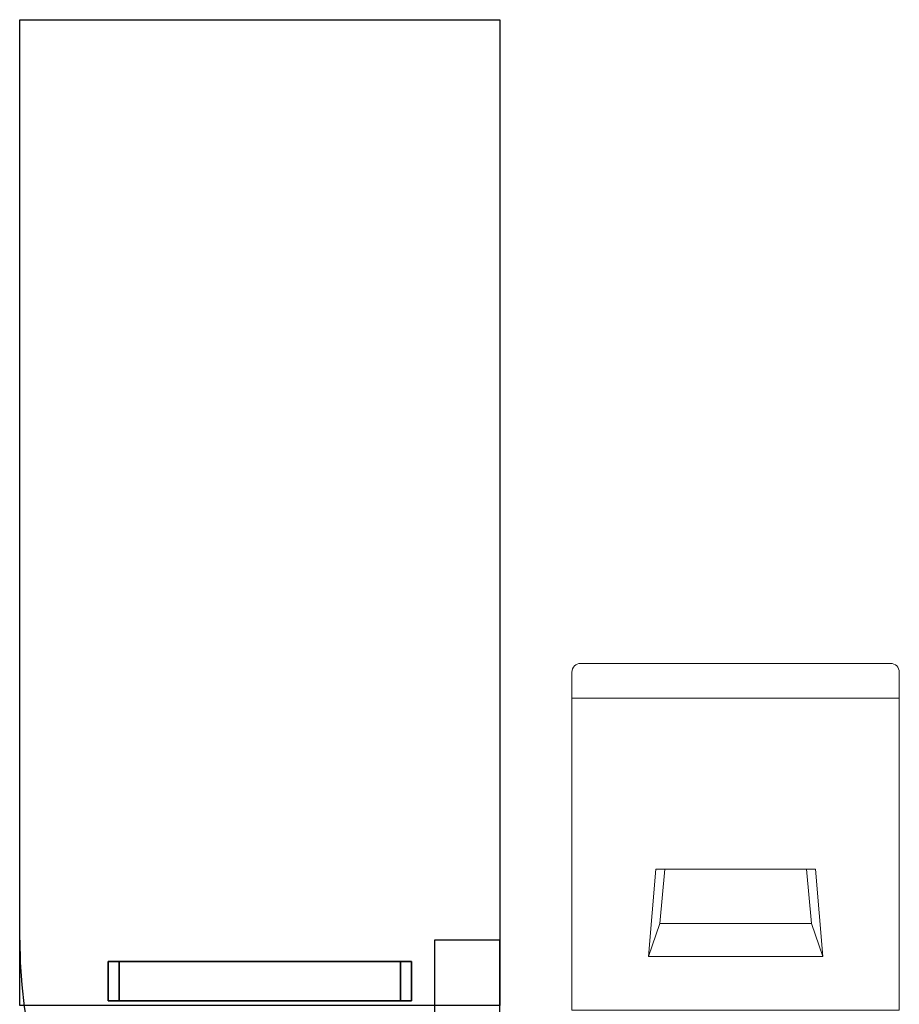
# Model space of a CAD drawing. Header units: millimetres. Extents: x -59761 to 112741, y -57975 to 46221.
# Tile 116 of 132: x 2089 to 2492, y -981 to -530. Entities that reach past the tile are written whole.
import ezdxf

# ---------------------------------------------------------------- set-up
doc = ezdxf.new("R2010")
doc.units = ezdxf.units.MM
for name, color, linetype in [('Door', 1, 'Continuous'), ('Equip2D', 250, 'Continuous'), ('Equip3D', 7, 'Continuous'), ('EquipAnnot', 5, 'Continuous')]:
    doc.layers.add(name, color=color, linetype=linetype)
doc.styles.add('GOST прямой', font='isocpeur.ttf', dxfattribs={"height": 2.5})

# ---------------------------------------------------------------- blocks, each defined once
blk = doc.blocks.new('A$Cf4d6492d')
at = {"color": 0, "linetype": 'Continuous', "lineweight": 0}
for p, q in [((-1.17, 150), (-0.12, 150)), ((-1.17, 150), (-1.17, 0)), ((-0.12, 150), (141.81, 150)), ((141.81, 0), (141.81, 150)), ((153.81, 150), (141.81, 150)), ((157.81, 4), (157.81, 146)), ((23.37, 114.97), (63.48, 111.59)), ((23.37, 35.03), (23.37, 114.97)), ((23.37, 114.97), (38.61, 109.77)), ((38.61, 40.23), (38.61, 109.77)), ((38.61, 109.77), (63.48, 107.44)), ((63.48, 111.59), (63.48, 38.41)), ((63.48, 42.56), (38.61, 40.23)), ((23.37, 35.03), (38.61, 40.23)), ((63.48, 38.41), (23.37, 35.03)), ((-0.12, 0), (141.81, 0)), ((141.81, 0), (153.81, 0)), ((-0.12, 0), (-1.17, 0))]:
    blk.add_line(p, q, dxfattribs=at)
for centre, start, end in [((153.81, 146), 0, 90), ((153.81, 4), 270, 360)]:
    blk.add_arc(centre, 4, start, end, dxfattribs=at)
blk = doc.blocks.new('Сканер')
at = {"layer": 'Equip2D'}
blk.add_blockref('A$Cf4d6492d', (0, 0), dxfattribs=at)
at = {"layer": 'EquipAnnot', "style": 'GOST прямой', "flags": 1}
for tag, p in [('НАИМЕНОВАНИЕ', (0, 0)), ('ОПИСАНИЕ', (0, -237.5)), ('МОЩНОСТЬ', (0, -475)), ('НАПРЯЖЕНИЕ', (0, -712.5))]:
    blk.add_attdef(tag, p, '', height=125, dxfattribs=at)
at = {"layer": 'EquipAnnot', "style": 'GOST прямой'}
blk.add_attdef('НОМЕР', (-66.91, 82.82), '', height=2.5, dxfattribs=at)
blk = doc.blocks.new('ICEBOX BR9CN')
at = {"layer": 'Door'}
blk.add_lwpolyline([(220, -422), (190, -422), (190, -642), (220, -642)], close=True, dxfattribs=at)
blk.add_arc((222.37, -422), 222.37, 180, 261.6302, dxfattribs=at)
at = {"layer": 'Equip2D'}
blk.add_lwpolyline([(0, 0), (220, 0), (220, -452), (0, -452)], close=True, dxfattribs=at)
at = {"layer": 'Equip3D', "color": 4}
for p, q in [((40.5, -431.82, 1175.5), (40.5, -449.82, 1175.5)), ((40.5, -449.82, 940.5), (40.5, -431.82, 940.5)), ((40.5, -431.82, 940.5), (40.5, -431.82, 1175.5)), ((45.5, -431.82, 935.5), (45.5, -449.82, 935.5)), ((174.5, -431.82, 935.5), (45.5, -431.82, 935.5)), ((45.5, -449.82, 1180.5), (45.5, -431.82, 1180.5)), ((45.5, -431.82, 1180.5), (174.5, -431.82, 1180.5)), ((174.5, -431.82, 1180.5), (174.5, -449.82, 1180.5)), ((174.5, -449.82, 935.5), (174.5, -431.82, 935.5)), ((179.5, -449.82, 1175.5), (179.5, -431.82, 1175.5)), ((179.5, -431.82, 940.5), (179.5, -449.82, 940.5)), ((179.5, -431.82, 1175.5), (179.5, -431.82, 940.5)), ((40.5, -449.82, 1175.5), (40.5, -449.82, 940.5)), ((174.5, -449.82, 1180.5), (45.5, -449.82, 1180.5)), ((45.5, -449.82, 935.5), (174.5, -449.82, 935.5)), ((179.5, -449.82, 940.5), (179.5, -449.82, 1175.5))]:
    blk.add_line(p, q, dxfattribs=at)
at = {"layer": 'Equip3D', "color": 4, "extrusion": (0, -1, 0)}
for p, q in [((73.25, -449.82, 992.62), (146.75, -449.82, 1123.38)), ((85.5, -449.82, 1044.41), (122.25, -449.82, 1109.79)), ((97.75, -449.82, 1006.21), (134.5, -449.82, 1071.59))]:
    blk.add_line(p, q, dxfattribs=at)
for centre, start, end in [((45.5, 1175.5, 431.82), 90, 180), ((45.5, 940.5, 431.82), 180, 270), ((174.5, 1175.5, 431.82), 0, 90), ((174.5, 940.5, 431.82), 270, 0)]:
    blk.add_arc(centre, 5, start, end, dxfattribs=at)
at = {"layer": 'Equip3D', "color": 4, "extrusion": (0, 1, 0)}
for centre, start, end in [((-45.5, 1175.5, -449.82), 0, 90), ((-45.5, 940.5, -449.82), 270, 0), ((-174.5, 1175.5, -449.82), 90, 180), ((-174.5, 940.5, -449.82), 180, 270)]:
    blk.add_arc(centre, 5, start, end, dxfattribs=at)
at = {"layer": 'EquipAnnot', "style": 'GOST прямой', "flags": 1}
for tag, p in [('НАИМЕНОВАНИЕ', (0, 0)), ('ОПИСАНИЕ', (0, -4.75)), ('РАЗМЕРЫ', (0, -9.5)), ('МОЩНОСТЬ', (0, -14.25)), ('НАПРЯЖЕНИЕ', (0, -19))]:
    blk.add_attdef(tag, p, '', height=2.5, dxfattribs=at)
at = {"layer": 'EquipAnnot', "style": 'GOST прямой'}
blk.add_attdef('НОМЕР', (120.95, -770.09), '', height=2.5, dxfattribs=at)

msp = doc.modelspace()

# ---------------------------------------------------------------- block references
msp.add_blockref('ICEBOX BR9CN', (2088.53, -529.61, 150))
ref = msp.add_blockref('Сканер', (2491.54, -982.53, 150), dxfattribs=dict(rotation=89.99999999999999))
ref.add_attrib('НОМЕР', '50', (2408.71, -1196.19, 150), dxfattribs={"layer": 'EquipAnnot', "height": 125, "rotation": 180, "style": 'GOST прямой'})

doc.saveas('drawing.dxf')
